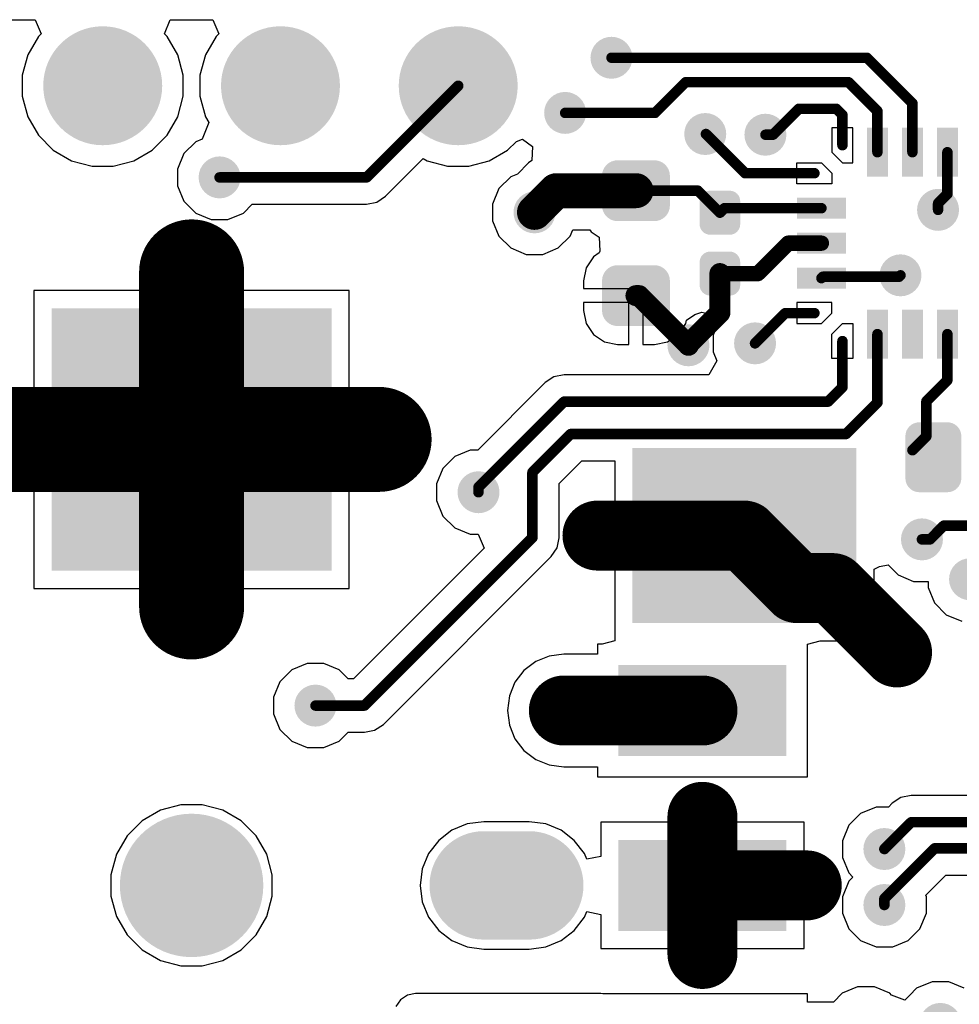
# Model space of a CAD drawing. Header units: inches. Extents: x 0.3 to 40.7, y 0.3 to 25.1.
# Tile 4 of 5: x 18 to 31.5, y 11 to 25.1. Entities that reach past the tile are written whole.
import ezdxf

# ---------------------------------------------------------------- set-up
doc = ezdxf.new("R2010")
doc.units = ezdxf.units.IN
for name, color, linetype in [('Pad Holes', 156, 'Continuous'), ('TOP', 1, 'Continuous'), ('Via Holes', 16, 'Continuous')]:
    doc.layers.add(name, color=color, linetype=linetype)

# ---------------------------------------------------------------- blocks, each defined once
blk = doc.blocks.new('CAP_0603_2380')
at = {"layer": 'TOP'}
h = blk.add_hatch(color=1, dxfattribs=at)
edge = h.paths.add_edge_path()
edge.add_arc((-0.537, -0.263), 0.222, 270, 360)
edge.add_line((-0.315, -0.263), (-0.315, 0.263))
edge.add_arc((-0.537, 0.263), 0.222, 0, 90)
edge.add_line((-0.537, 0.485), (-0.963, 0.485))
edge.add_arc((-0.963, 0.263), 0.222, 90, 180)
edge.add_line((-1.185, 0.263), (-1.185, -0.263))
edge.add_arc((-0.963, -0.263), 0.222, 180, 270)
edge.add_line((-0.963, -0.485), (-0.537, -0.485))
h = blk.add_hatch(color=1, dxfattribs=at)
edge = h.paths.add_edge_path()
edge.add_arc((0.537, 0.263), 0.222, 90, 180)
edge.add_line((0.315, 0.263), (0.315, -0.263))
edge.add_arc((0.537, -0.263), 0.222, 180, 270)
edge.add_line((0.537, -0.485), (0.963, -0.485))
edge.add_arc((0.963, -0.263), 0.222, 270, 360)
edge.add_line((1.185, -0.263), (1.185, 0.263))
edge.add_arc((0.963, 0.263), 0.222, 0, 90)
edge.add_line((0.963, 0.485), (0.537, 0.485))
blk = doc.blocks.new('CAP_0402_2381')
at = {"layer": 'TOP'}
h = blk.add_hatch(color=1, dxfattribs=at)
edge = h.paths.add_edge_path()
edge.add_arc((-0.271, -0.139), 0.151, 270, 360)
edge.add_line((-0.12, -0.139), (-0.12, 0.139))
edge.add_arc((-0.271, 0.139), 0.151, 0, 90)
edge.add_line((-0.271, 0.29), (-0.599, 0.29))
edge.add_arc((-0.599, 0.139), 0.151, 90, 180)
edge.add_line((-0.75, 0.139), (-0.75, -0.139))
edge.add_arc((-0.599, -0.139), 0.151, 180, 270)
edge.add_line((-0.599, -0.29), (-0.271, -0.29))
h = blk.add_hatch(color=1, dxfattribs=at)
edge = h.paths.add_edge_path()
edge.add_arc((0.271, 0.139), 0.151, 90, 180)
edge.add_line((0.12, 0.139), (0.12, -0.139))
edge.add_arc((0.271, -0.139), 0.151, 180, 270)
edge.add_line((0.271, -0.29), (0.599, -0.29))
edge.add_arc((0.599, -0.139), 0.151, 270, 360)
edge.add_line((0.75, -0.139), (0.75, 0.139))
edge.add_arc((0.599, 0.139), 0.151, 0, 90)
edge.add_line((0.599, 0.29), (0.271, 0.29))
blk = doc.blocks.new('UFQFPN20_2388')
at = {"layer": 'TOP'}
for points in [[(-0.65, 1.65), (-0.35, 1.65), (-0.35, 0.95), (-0.65, 0.95)], [(-0.15, 1.65), (0.15, 1.65), (0.15, 0.95), (-0.15, 0.95)], [(0.35, 1.65), (0.65, 1.65), (0.65, 0.95), (0.35, 0.95)], [(-1.65, 0.35), (-1.65, 0.65), (-0.95, 0.65), (-0.95, 0.35)], [(0.95, 0.35), (0.95, 0.65), (1.65, 0.65), (1.65, 0.35)], [(-1.65, -0.15), (-1.65, 0.15), (-0.95, 0.15), (-0.95, -0.15)], [(0.95, -0.15), (0.95, 0.15), (1.65, 0.15), (1.65, -0.15)], [(-1.65, -0.65), (-1.65, -0.35), (-0.95, -0.35), (-0.95, -0.65)], [(0.95, -0.65), (0.95, -0.35), (1.65, -0.35), (1.65, -0.65)], [(-0.65, -0.95), (-0.35, -0.95), (-0.35, -1.65), (-0.65, -1.65)], [(-0.15, -0.95), (0.15, -0.95), (0.15, -1.65), (-0.15, -1.65)], [(0.35, -0.95), (0.65, -0.95), (0.65, -1.65), (0.35, -1.65)]]:
    blk.add_hatch(color=1, dxfattribs=at).paths.add_polyline_path(points)
for p, q in [((-1.15, 1.65), (-1.15, 1.3)), ((-0.85, 1.65), (-1.15, 1.65)), ((-0.85, 1.15), (-0.85, 1.65)), ((0.85, 1.15), (0.85, 1.65)), ((0.85, 1.65), (1.15, 1.65)), ((1.15, 1.65), (1.15, 1.3)), ((-1.15, 1.3), (-1, 1.15)), ((1.15, 1.3), (1, 1.15)), ((-1.65, 0.85), (-1.65, 1.15)), ((-1.65, 1.15), (-1.3, 1.15)), ((-1.3, 1.15), (-1.15, 1)), ((-1, 1.15), (-0.85, 1.15)), ((1, 1.15), (0.85, 1.15)), ((1.15, 1), (1.3, 1.15)), ((1.3, 1.15), (1.65, 1.15)), ((1.65, 1.15), (1.65, 0.85)), ((-1.15, 1), (-1.15, 0.85)), ((1.15, 0.85), (1.15, 1)), ((-1.15, 0.85), (-1.65, 0.85)), ((1.65, 0.85), (1.15, 0.85)), ((-1.15, -0.85), (-1.65, -0.85)), ((-1.65, -0.85), (-1.65, -1.15)), ((-1.15, -1), (-1.15, -0.85)), ((1.15, -0.85), (1.65, -0.85)), ((1.15, -1), (1.15, -0.85)), ((1.65, -0.85), (1.65, -1.15)), ((-1.3, -1.15), (-1.15, -1)), ((1.3, -1.15), (1.15, -1)), ((-1.65, -1.15), (-1.3, -1.15)), ((-1.15, -1.3), (-1, -1.15)), ((-1, -1.15), (-0.85, -1.15)), ((-0.85, -1.15), (-0.85, -1.65)), ((0.85, -1.65), (0.85, -1.15)), ((0.85, -1.15), (1, -1.15)), ((1, -1.15), (1.15, -1.3)), ((1.65, -1.15), (1.3, -1.15)), ((-1.15, -1.65), (-1.15, -1.3)), ((1.15, -1.3), (1.15, -1.65)), ((-0.85, -1.65), (-1.15, -1.65)), ((1.15, -1.65), (0.85, -1.65))]:
    blk.add_line(p, q, dxfattribs=at)
blk = doc.blocks.new('PEC11J_9215F_S0015_2410')
at = {"layer": 'Pad Holes'}
h = blk.add_hatch(color=7, dxfattribs=at)
edge = h.paths.add_edge_path()
edge.add_arc((0, 0), 1.025, 0, 360)
h = blk.add_hatch(color=7, dxfattribs=at)
edge = h.paths.add_edge_path()
edge.add_arc((0, -4.825), 0.775, 180, 360)
edge.add_line((0.775, -4.825), (0.775, -4.175))
edge.add_arc((0, -4.175), 0.775, 0, 180)
edge.add_line((-0.775, -4.175), (-0.775, -4.825))
at = {"layer": 'TOP'}
for points in [[(4.5, 2), (8.25, 2), (8.25, -2), (4.5, -2)], [(-0.65, -6.1), (0.65, -6.1), (0.65, -8.5), (-0.65, -8.5)], [(1.85, -6.1), (3.15, -6.1), (3.15, -8.5), (1.85, -8.5)], [(3.75, -6.3), (6.25, -6.3), (6.25, -9.5), (3.75, -9.5)]]:
    blk.add_hatch(color=1, dxfattribs=at).paths.add_polyline_path(points)
h = blk.add_hatch(color=1, dxfattribs=at)
edge = h.paths.add_edge_path()
edge.add_arc((0, 0), 0.25, 0, 360)
h = blk.add_hatch(color=1, dxfattribs=at)
edge = h.paths.add_edge_path()
edge.add_arc((0, -4.5), 0.25, 0, 360)
blk = doc.blocks.new('PIN_HEADER_2_54___VERT__1_4POS_F_________1_2411')
at = {"layer": 'Pad Holes'}
h = blk.add_hatch(color=7, dxfattribs=at)
edge = h.paths.add_edge_path()
edge.add_arc((-3.81, 0), 0.5, 0, 360)
h = blk.add_hatch(color=7, dxfattribs=at)
edge = h.paths.add_edge_path()
edge.add_arc((-1.27, 0), 0.5, 0, 360)
h = blk.add_hatch(color=7, dxfattribs=at)
edge = h.paths.add_edge_path()
edge.add_arc((1.27, 0), 0.5, 0, 360)
h = blk.add_hatch(color=7, dxfattribs=at)
edge = h.paths.add_edge_path()
edge.add_arc((3.81, 0), 0.5, 0, 360)
at = {"layer": 'TOP'}
h = blk.add_hatch(color=1, dxfattribs=at)
edge = h.paths.add_edge_path()
edge.add_arc((-3.81, 0), 0.85, 0, 360)
h = blk.add_hatch(color=1, dxfattribs=at)
edge = h.paths.add_edge_path()
edge.add_arc((-1.27, 0), 0.85, 0, 360)
h = blk.add_hatch(color=1, dxfattribs=at)
edge = h.paths.add_edge_path()
edge.add_arc((1.27, 0), 0.85, 0, 360)
h = blk.add_hatch(color=1, dxfattribs=at)
edge = h.paths.add_edge_path()
edge.add_arc((3.81, 0), 0.85, 0, 360)

msp = doc.modelspace()

# ---------------------------------------------------------------- hatches: boundary and pattern name
at = {"layer": 'TOP'}
h = msp.add_hatch(color=1, dxfattribs=at)
edge = h.paths.add_edge_path()
edge.add_arc((26.5, 24.51), 0.3, 0, 360)
h = msp.add_hatch(color=1, dxfattribs=at)
edge = h.paths.add_edge_path()
edge.add_arc((25.838, 23.722), 0.3, 0, 360)
h = msp.add_hatch(color=1, dxfattribs=at)
edge = h.paths.add_edge_path()
edge.add_arc((27.84, 23.42), 0.3, 0, 360)
h = msp.add_hatch(color=1, dxfattribs=at)
edge = h.paths.add_edge_path()
edge.add_arc((28.7, 23.41), 0.3, 0, 360)
h = msp.add_hatch(color=1, dxfattribs=at)
edge = h.paths.add_edge_path()
edge.add_arc((20.9, 22.8), 0.3, 0, 360)
h = msp.add_hatch(color=1, dxfattribs=at)
edge = h.paths.add_edge_path()
edge.add_arc((25.4, 22.3), 0.3, 0, 360)
h = msp.add_hatch(color=1, dxfattribs=at)
edge = h.paths.add_edge_path()
edge.add_arc((31.167, 22.336), 0.3, 0, 360)
h = msp.add_hatch(color=1, dxfattribs=at)
edge = h.paths.add_edge_path()
edge.add_arc((30.63, 21.4), 0.3, 0, 360)
h = msp.add_hatch(color=1, dxfattribs=at)
edge = h.paths.add_edge_path()
edge.add_arc((27.6, 20.4), 0.3, 0, 360)
h = msp.add_hatch(color=1, dxfattribs=at)
edge = h.paths.add_edge_path()
edge.add_arc((28.552, 20.428), 0.3, 0, 360)
h = msp.add_hatch(color=1, dxfattribs=at)
edge = h.paths.add_edge_path()
edge.add_arc((30.9, 19.1), 0.2, 90, 180)
edge.add_line((30.7, 19.1), (30.7, 18.5))
edge.add_arc((30.9, 18.5), 0.2, 180, 270)
edge.add_line((30.9, 18.3), (31.3, 18.3))
edge.add_arc((31.3, 18.5), 0.2, 270, 360)
edge.add_line((31.5, 18.5), (31.5, 19.1))
edge.add_arc((31.3, 19.1), 0.2, 0, 90)
edge.add_line((31.3, 19.3), (30.9, 19.3))
h = msp.add_hatch(color=1, dxfattribs=at)
edge = h.paths.add_edge_path()
edge.add_arc((24.6, 18.3), 0.3, 0, 360)
h = msp.add_hatch(color=1, dxfattribs=at)
edge = h.paths.add_edge_path()
edge.add_arc((30.937, 17.626), 0.3, 0, 360)
h = msp.add_hatch(color=1, dxfattribs=at)
edge = h.paths.add_edge_path()
edge.add_arc((31.624, 17.056), 0.3, 0, 360)
h = msp.add_hatch(color=1, dxfattribs=at)
edge = h.paths.add_edge_path()
edge.add_arc((22.27, 15.25), 0.3, 0, 360)
h = msp.add_hatch(color=1, dxfattribs=at)
edge = h.paths.add_edge_path()
edge.add_arc((25.82, 15.18), 0.3, 0, 360)
h = msp.add_hatch(color=1, dxfattribs=at)
edge = h.paths.add_edge_path()
edge.add_arc((30.4, 13.2), 0.3, 0, 360)
h = msp.add_hatch(color=1, dxfattribs=at)
edge = h.paths.add_edge_path()
edge.add_arc((30.4, 12.4), 0.3, 0, 360)
h = msp.add_hatch(color=1, dxfattribs=at)
edge = h.paths.add_edge_path()
edge.add_arc((31.2, 10.7), 0.3, 0, 360)
at = {"layer": 'Via Holes'}
h = msp.add_hatch(color=7, dxfattribs=at)
edge = h.paths.add_edge_path()
edge.add_arc((26.5, 24.51), 0.15, 0, 360)
h = msp.add_hatch(color=7, dxfattribs=at)
edge = h.paths.add_edge_path()
edge.add_arc((25.838, 23.722), 0.15, 0, 360)
h = msp.add_hatch(color=7, dxfattribs=at)
edge = h.paths.add_edge_path()
edge.add_arc((27.84, 23.42), 0.15, 0, 360)
h = msp.add_hatch(color=7, dxfattribs=at)
edge = h.paths.add_edge_path()
edge.add_arc((28.7, 23.41), 0.15, 0, 360)
h = msp.add_hatch(color=7, dxfattribs=at)
edge = h.paths.add_edge_path()
edge.add_arc((20.9, 22.8), 0.15, 0, 360)
h = msp.add_hatch(color=7, dxfattribs=at)
edge = h.paths.add_edge_path()
edge.add_arc((25.4, 22.3), 0.15, 0, 360)
h = msp.add_hatch(color=7, dxfattribs=at)
edge = h.paths.add_edge_path()
edge.add_arc((31.167, 22.336), 0.15, 0, 360)
h = msp.add_hatch(color=7, dxfattribs=at)
edge = h.paths.add_edge_path()
edge.add_arc((30.63, 21.4), 0.15, 0, 360)
h = msp.add_hatch(color=7, dxfattribs=at)
edge = h.paths.add_edge_path()
edge.add_arc((27.6, 20.4), 0.15, 0, 360)
h = msp.add_hatch(color=7, dxfattribs=at)
edge = h.paths.add_edge_path()
edge.add_arc((28.552, 20.428), 0.15, 0, 360)
h = msp.add_hatch(color=7, dxfattribs=at)
edge = h.paths.add_edge_path()
edge.add_arc((24.6, 18.3), 0.15, 0, 360)
h = msp.add_hatch(color=7, dxfattribs=at)
edge = h.paths.add_edge_path()
edge.add_arc((30.937, 17.626), 0.15, 0, 360)
h = msp.add_hatch(color=7, dxfattribs=at)
edge = h.paths.add_edge_path()
edge.add_arc((22.27, 15.25), 0.15, 0, 360)
h = msp.add_hatch(color=7, dxfattribs=at)
edge = h.paths.add_edge_path()
edge.add_arc((25.82, 15.18), 0.15, 0, 360)
h = msp.add_hatch(color=7, dxfattribs=at)
edge = h.paths.add_edge_path()
edge.add_arc((30.4, 13.2), 0.15, 0, 360)
h = msp.add_hatch(color=7, dxfattribs=at)
edge = h.paths.add_edge_path()
edge.add_arc((30.4, 12.4), 0.15, 0, 360)

# ---------------------------------------------------------------- linework, layer by layer
at = {"layer": 'TOP'}
for p, q in [((17.59, 25.054), (18.265, 25.054)), ((18.265, 25.054), (18.348, 24.854)), ((20.112, 24.854), (20.195, 25.054)), ((20.195, 25.054), (20.805, 25.054)), ((20.805, 25.054), (20.888, 24.854)), ((18.31, 24.816), (18.158, 24.554)), ((18.348, 24.854), (18.31, 24.816)), ((20.15, 24.816), (20.112, 24.854)), ((20.302, 24.554), (20.15, 24.816)), ((20.85, 24.816), (20.698, 24.554)), ((20.888, 24.854), (20.85, 24.816)), ((18.158, 24.554), (18.08, 24.261)), ((20.38, 24.261), (20.302, 24.554)), ((20.698, 24.554), (20.62, 24.261)), ((18.08, 24.261), (18.08, 23.959)), ((20.38, 23.959), (20.38, 24.261)), ((20.62, 24.261), (20.62, 23.959)), ((18.08, 23.959), (18.158, 23.666)), ((20.302, 23.666), (20.38, 23.959)), ((20.62, 23.959), (20.698, 23.666)), ((18.158, 23.666), (18.31, 23.404)), ((20.15, 23.404), (20.302, 23.666)), ((20.698, 23.666), (20.745, 23.585)), ((20.745, 23.584), (20.652, 23.347)), ((20.745, 23.585), (20.745, 23.584)), ((18.31, 23.404), (18.524, 23.19)), ((19.936, 23.19), (20.15, 23.404)), ((20.56, 23.309), (20.391, 23.14)), ((20.652, 23.347), (20.56, 23.309)), ((25.016, 23.19), (25.141, 23.315)), ((25.141, 23.315), (25.227, 23.345)), ((25.227, 23.345), (25.373, 23.243)), ((25.373, 23.243), (25.364, 23.04)), ((18.524, 23.19), (18.786, 23.038)), ((19.674, 23.038), (19.936, 23.19)), ((20.391, 23.14), (20.3, 22.919)), ((24.754, 23.038), (25.016, 23.19)), ((18.786, 23.038), (19.079, 22.96)), ((19.079, 22.96), (19.381, 22.96)), ((19.381, 22.96), (19.674, 23.038)), ((23.27, 22.53), (23.811, 23.07)), ((23.811, 23.07), (23.866, 23.038)), ((23.866, 23.038), (24.159, 22.96)), ((24.159, 22.96), (24.461, 22.96)), ((24.461, 22.96), (24.754, 23.038)), ((25.313, 23.007), (25.155, 22.848)), ((25.364, 23.04), (25.313, 23.007)), ((20.3, 22.919), (20.3, 22.681)), ((25.06, 22.809), (24.891, 22.64)), ((25.155, 22.848), (25.06, 22.809)), ((20.3, 22.681), (20.391, 22.46)), ((23.146, 22.447), (23.27, 22.53)), ((24.891, 22.64), (24.8, 22.419)), ((20.391, 22.46), (20.56, 22.291)), ((21.24, 22.291), (21.366, 22.418)), ((21.366, 22.418), (23, 22.418)), ((23, 22.418), (23.146, 22.447)), ((24.8, 22.419), (24.8, 22.181)), ((20.56, 22.291), (20.781, 22.2)), ((21.019, 22.2), (21.24, 22.291)), ((20.781, 22.2), (21.019, 22.2)), ((24.8, 22.181), (24.891, 21.96)), ((24.891, 21.96), (25.06, 21.791)), ((25.74, 21.791), (25.909, 21.96)), ((25.909, 21.96), (25.946, 22.049)), ((25.946, 22.049), (26.192, 22.049)), ((26.192, 22.049), (26.211, 22.021)), ((26.211, 22.021), (26.325, 21.945)), ((26.325, 21.945), (26.333, 21.745)), ((25.06, 21.791), (25.281, 21.7)), ((25.281, 21.7), (25.519, 21.7)), ((25.519, 21.7), (25.74, 21.791)), ((26.326, 21.721), (26.244, 21.666)), ((26.333, 21.745), (26.326, 21.721)), ((26.244, 21.666), (26.139, 21.509)), ((26.139, 21.509), (26.102, 21.323)), ((26.102, 21.323), (26.102, 21.21)), ((20.4, 21.184), (18.246, 21.184)), ((18.246, 21.184), (18.246, 19.155)), ((20.4, 19.155), (20.4, 21.184)), ((22.754, 21.184), (20.6, 21.184)), ((20.6, 21.184), (20.6, 19.155)), ((22.754, 19.155), (22.754, 21.184)), ((26.102, 21.21), (26.85, 21.21)), ((26.85, 21.21), (26.85, 21.11)), ((26.75, 21.01), (26.102, 21.01)), ((26.102, 21.01), (26.102, 20.897)), ((26.75, 20.412), (26.75, 21.01)), ((26.85, 21.11), (26.95, 21.11)), ((26.95, 21.11), (26.95, 20.412)), ((26.102, 20.897), (26.139, 20.711)), ((27.571, 20.76), (27.692, 20.839)), ((27.692, 20.839), (27.792, 20.872)), ((27.792, 20.872), (27.87, 20.856)), ((27.87, 20.856), (27.951, 20.751)), ((26.139, 20.711), (26.244, 20.554)), ((27.456, 20.554), (27.561, 20.711)), ((27.561, 20.711), (27.571, 20.76)), ((27.951, 20.751), (27.994, 20.648)), ((26.244, 20.554), (26.401, 20.449)), ((27.299, 20.449), (27.456, 20.554)), ((27.994, 20.648), (27.952, 20.547)), ((26.401, 20.449), (26.587, 20.412)), ((26.587, 20.412), (26.75, 20.412)), ((26.95, 20.412), (27.113, 20.412)), ((27.113, 20.412), (27.299, 20.449)), ((27.952, 20.547), (27.952, 20.308)), ((27.952, 20.308), (28.006, 20.178)), ((28.006, 20.178), (27.892, 19.978)), ((25.553, 19.866), (24.588, 18.9)), ((25.677, 19.948), (25.553, 19.866)), ((25.823, 19.978), (25.677, 19.948)), ((27.892, 19.978), (25.823, 19.978)), ((18.246, 19.155), (20.4, 19.155)), ((20.6, 19.155), (22.754, 19.155)), ((20.4, 18.955), (18.246, 18.955)), ((18.246, 18.955), (18.246, 16.926)), ((20.4, 16.926), (20.4, 18.955)), ((22.754, 18.955), (20.6, 18.955)), ((20.6, 18.955), (20.6, 16.926)), ((22.754, 16.926), (22.754, 18.955)), ((24.481, 18.9), (24.26, 18.809)), ((24.588, 18.9), (24.481, 18.9)), ((24.26, 18.809), (24.091, 18.64)), ((25.752, 18.426), (26.076, 18.75)), ((26.076, 18.75), (26.546, 18.75)), ((26.546, 18.75), (26.546, 17.78)), ((24.091, 18.64), (24, 18.419)), ((24, 18.419), (24, 18.181)), ((25.752, 17.65), (25.752, 18.426)), ((24, 18.181), (24.091, 17.96)), ((24.091, 17.96), (24.26, 17.791)), ((24.26, 17.791), (24.481, 17.7)), ((26.546, 17.78), (28.4, 17.78)), ((28.4, 17.78), (28.4, 17.58)), ((24.481, 17.7), (24.596, 17.7)), ((24.596, 17.7), (24.679, 17.5)), ((25.723, 17.504), (25.752, 17.65)), ((24.679, 17.5), (22.812, 15.632)), ((25.64, 17.38), (25.723, 17.504)), ((28.4, 17.58), (26.546, 17.58)), ((26.546, 17.58), (26.546, 16.33)), ((23.24, 14.98), (25.64, 17.38)), ((30.254, 17.199), (30.331, 17.238)), ((30.254, 16.176), (30.254, 17.199)), ((30.331, 17.238), (30.454, 17.26)), ((30.454, 17.26), (30.597, 17.118)), ((30.597, 17.118), (30.817, 17.026)), ((18.246, 16.926), (20.4, 16.926)), ((20.6, 16.926), (22.754, 16.926)), ((30.817, 17.026), (31.024, 17.026)), ((31.024, 17.026), (31.024, 16.937)), ((31.024, 16.937), (31.115, 16.717)), ((31.115, 16.717), (31.284, 16.548)), ((31.284, 16.548), (31.505, 16.456)), ((26.546, 16.33), (26.546, 16.176)), ((26.365, 16.13), (26.3, 16.13)), ((26.3, 16.13), (26.3, 15.987)), ((26.546, 16.176), (26.365, 16.13)), ((29.3, 16.13), (29.481, 16.176)), ((29.3, 15.976), (29.3, 16.13)), ((29.481, 16.176), (30.254, 16.176)), ((25.611, 15.959), (25.417, 15.879)), ((25.82, 15.987), (25.611, 15.959)), ((26.3, 15.987), (25.82, 15.987)), ((29.3, 14.23), (29.3, 15.976)), ((22.151, 15.85), (21.93, 15.759)), ((22.389, 15.85), (22.151, 15.85)), ((22.61, 15.759), (22.389, 15.85)), ((25.417, 15.879), (25.249, 15.751)), ((21.93, 15.759), (21.761, 15.59)), ((22.736, 15.632), (22.61, 15.759)), ((22.812, 15.632), (22.736, 15.632)), ((25.249, 15.751), (25.121, 15.583)), ((21.761, 15.59), (21.67, 15.369)), ((25.121, 15.583), (25.041, 15.389)), ((21.67, 15.369), (21.67, 15.131)), ((25.041, 15.389), (25.013, 15.18)), ((21.67, 15.131), (21.761, 14.91)), ((25.013, 15.18), (25.041, 14.971)), ((23.116, 14.897), (23.24, 14.98)), ((25.041, 14.971), (25.121, 14.777)), ((21.761, 14.91), (21.93, 14.741)), ((22.61, 14.741), (22.736, 14.868)), ((22.736, 14.868), (22.97, 14.868)), ((22.97, 14.868), (23.116, 14.897)), ((21.93, 14.741), (22.151, 14.65)), ((22.151, 14.65), (22.389, 14.65)), ((22.389, 14.65), (22.61, 14.741)), ((25.121, 14.777), (25.249, 14.609)), ((25.249, 14.609), (25.417, 14.481)), ((25.417, 14.481), (25.611, 14.401)), ((25.611, 14.401), (25.82, 14.373)), ((25.82, 14.373), (26.3, 14.373)), ((26.3, 14.373), (26.3, 14.23)), ((26.3, 14.23), (29.3, 14.23)), ((30.637, 13.937), (30.513, 13.854)), ((30.783, 13.966), (30.637, 13.937)), ((33.883, 13.966), (30.783, 13.966)), ((20.348, 13.832), (20.055, 13.754)), ((20.652, 13.832), (20.348, 13.832)), ((20.945, 13.754), (20.652, 13.832)), ((30.281, 13.8), (30.06, 13.709)), ((30.459, 13.8), (30.281, 13.8)), ((30.513, 13.854), (30.459, 13.8)), ((20.055, 13.754), (19.793, 13.602)), ((21.207, 13.602), (20.945, 13.754)), ((30.06, 13.709), (29.891, 13.54)), ((19.793, 13.602), (19.578, 13.387)), ((21.422, 13.387), (21.207, 13.602)), ((24.44, 13.559), (24.22, 13.468)), ((24.675, 13.59), (24.44, 13.559)), ((25.325, 13.59), (24.675, 13.59)), ((25.56, 13.559), (25.325, 13.59)), ((25.78, 13.468), (25.56, 13.559)), ((27.7, 13.584), (26.346, 13.584)), ((26.346, 13.584), (26.346, 13.095)), ((27.7, 12.68), (27.7, 13.584)), ((29.254, 13.584), (27.9, 13.584)), ((27.9, 13.584), (27.9, 12.78)), ((29.254, 12.78), (29.254, 13.584)), ((29.891, 13.54), (29.8, 13.319)), ((19.578, 13.387), (19.427, 13.125)), ((21.574, 13.125), (21.422, 13.387)), ((24.22, 13.468), (24.032, 13.323)), ((25.968, 13.323), (25.78, 13.468)), ((24.032, 13.323), (23.887, 13.135)), ((26.113, 13.135), (25.968, 13.323)), ((29.8, 13.319), (29.8, 13.081)), ((19.427, 13.125), (19.348, 12.832)), ((21.652, 12.832), (21.574, 13.125)), ((23.887, 13.135), (23.796, 12.915)), ((26.146, 13.055), (26.113, 13.135)), ((26.346, 13.095), (26.146, 13.055)), ((29.8, 13.081), (29.891, 12.86)), ((19.348, 12.832), (19.348, 12.528)), ((21.652, 12.528), (21.652, 12.832)), ((23.796, 12.915), (23.765, 12.68)), ((29.891, 12.86), (29.951, 12.8)), ((30.991, 12.541), (31.278, 12.828)), ((31.278, 12.828), (33.604, 12.828)), ((23.765, 12.68), (23.796, 12.445)), ((27.7, 11.776), (27.7, 12.68)), ((27.9, 12.78), (29.254, 12.78)), ((29.891, 12.74), (29.8, 12.519)), ((29.951, 12.8), (29.891, 12.74)), ((19.348, 12.528), (19.427, 12.235)), ((21.574, 12.235), (21.652, 12.528)), ((29.254, 12.58), (27.9, 12.58)), ((27.9, 12.58), (27.9, 11.776)), ((29.254, 11.776), (29.254, 12.58)), ((31, 12.519), (30.991, 12.541)), ((23.796, 12.445), (23.887, 12.225)), ((29.8, 12.519), (29.8, 12.281)), ((31, 12.281), (31, 12.519)), ((26.113, 12.225), (26.146, 12.305)), ((26.146, 12.305), (26.346, 12.265)), ((26.346, 12.265), (26.346, 11.776)), ((29.8, 12.281), (29.891, 12.06)), ((30.909, 12.06), (31, 12.281)), ((19.427, 12.235), (19.578, 11.973)), ((21.422, 11.973), (21.574, 12.235)), ((23.887, 12.225), (24.032, 12.037)), ((25.968, 12.037), (26.113, 12.225)), ((19.578, 11.973), (19.793, 11.758)), ((21.207, 11.758), (21.422, 11.973)), ((24.032, 12.037), (24.22, 11.892)), ((25.78, 11.892), (25.968, 12.037)), ((29.891, 12.06), (30.06, 11.891)), ((30.74, 11.891), (30.909, 12.06)), ((24.22, 11.892), (24.44, 11.801)), ((25.56, 11.801), (25.78, 11.892)), ((30.06, 11.891), (30.281, 11.8)), ((30.519, 11.8), (30.74, 11.891)), ((19.793, 11.758), (20.055, 11.607)), ((20.945, 11.607), (21.207, 11.758)), ((24.44, 11.801), (24.675, 11.77)), ((24.675, 11.77), (25.325, 11.77)), ((25.325, 11.77), (25.56, 11.801)), ((26.346, 11.776), (27.7, 11.776)), ((27.9, 11.776), (29.254, 11.776)), ((30.281, 11.8), (30.519, 11.8)), ((20.055, 11.607), (20.348, 11.528)), ((20.652, 11.528), (20.945, 11.607)), ((20.348, 11.528), (20.652, 11.528)), ((31.081, 11.3), (30.86, 11.209)), ((31.319, 11.3), (31.081, 11.3)), ((31.54, 11.209), (31.319, 11.3)), ((23.7, 11.136), (23.583, 11.113)), ((26.346, 11.136), (23.7, 11.136)), ((26.376, 11.13), (26.346, 11.136)), ((29.3, 11.13), (26.376, 11.13)), ((29.3, 11.012), (29.3, 11.13)), ((29.798, 11.138), (29.671, 11.012)), ((30.018, 11.229), (29.798, 11.138)), ((30.257, 11.229), (30.018, 11.229)), ((30.477, 11.138), (30.257, 11.229)), ((30.504, 11.111), (30.477, 11.138)), ((30.86, 11.209), (30.764, 11.113)), ((23.484, 11.046), (23.417, 10.947)), ((23.583, 11.113), (23.484, 11.046)), ((29.671, 11.012), (29.3, 11.012)), ((30.691, 11.04), (30.504, 11.111)), ((30.764, 11.113), (30.691, 11.04))]:
    msp.add_line(p, q, dxfattribs=at)
for points, const_width in [([(26.5, 24.51), (30.151, 24.51)], 0.15), ([(30.151, 24.51), (30.8, 23.861)], 0.15), ([(27.122, 23.722), (27.56, 24.16)], 0.15), ([(27.56, 24.16), (29.888, 24.16)], 0.15), ([(29.888, 24.16), (30.3, 23.748)], 0.15), ([(23, 22.8), (24.31, 24.11)], 0.15), ([(30.8, 23.16), (30.8, 23.861)], 0.15), ([(25.838, 23.722), (27.122, 23.722)], 0.15), ([(28.808, 23.41), (29.178, 23.781)], 0.15), ([(29.178, 23.781), (29.712, 23.781)], 0.15), ([(29.712, 23.781), (29.8, 23.693)], 0.15), ([(30.3, 23.16), (30.3, 23.748)], 0.15), ([(29.8, 23.26), (29.8, 23.693)], 0.15), ([(27.85, 23.42), (28.41, 22.86)], 0.15), ([(28.7, 23.41), (28.808, 23.41)], 0.15), ([(31.3, 22.562), (31.3, 23.16)], 0.15), ([(20.9, 22.8), (23, 22.8)], 0.15), ([(25.4, 22.3), (25.71, 22.61)], 0.5), ([(25.71, 22.61), (26.85, 22.61)], 0.5), ([(28.41, 22.86), (29.4, 22.86)], 0.15), ([(26.85, 22.61), (27.735, 22.61)], 0.15), ([(27.735, 22.61), (28.05, 22.295)], 0.15), ([(31.167, 22.429), (31.3, 22.562)], 0.15), ([(28.05, 22.295), (28.115, 22.36)], 0.15), ([(28.115, 22.36), (29.5, 22.36)], 0.15), ([(31.167, 22.336), (31.167, 22.429)], 0.15), ([(20.5, 19.055), (20.5, 21.45)], 1.5), ([(28.592, 21.425), (29.027, 21.86)], 0.22), ([(29.027, 21.86), (29.5, 21.86)], 0.22), ([(28.05, 20.866), (28.05, 21.425)], 0.3), ([(28.05, 21.425), (28.592, 21.425)], 0.22), ([(29.5, 21.36), (29.52, 21.38)], 0.15), ([(29.52, 21.38), (30.61, 21.38)], 0.15), ([(30.61, 21.38), (30.63, 21.4)], 0.15), ([(26.85, 21.11), (26.895, 21.11)], 0.3), ([(26.895, 21.11), (27.6, 20.405)], 0.3), ([(27.6, 20.416), (28.05, 20.866)], 0.3), ([(28.552, 20.428), (28.984, 20.86)], 0.15), ([(28.984, 20.86), (29.4, 20.86)], 0.15), ([(27.6, 20.405), (27.6, 20.416)], 0.3), ([(27.6, 20.4), (27.6, 20.405)], 0.3), ([(30.3, 19.58), (30.3, 20.56)], 0.15), ([(31.3, 19.9), (31.3, 20.56)], 0.15), ([(29.8, 19.8), (29.8, 20.46)], 0.15), ([(29.595, 19.595), (29.8, 19.8)], 0.15), ([(31, 19.6), (31.3, 19.9)], 0.15), ([(17.82, 19.055), (20.5, 19.055)], 1.5), ([(20.5, 16.66), (20.5, 19.055)], 1.5), ([(20.5, 19.055), (23.18, 19.055)], 1.5), ([(24.6, 18.372), (25.823, 19.595)], 0.15), ([(25.823, 19.595), (29.595, 19.595)], 0.15), ([(29.852, 19.132), (30.3, 19.58)], 0.15), ([(31, 19.1), (31, 19.6)], 0.15), ([(25.37, 18.584), (25.918, 19.132)], 0.15), ([(25.918, 19.132), (29.852, 19.132)], 0.15), ([(30.8, 18.9), (31, 19.1)], 0.15), ([(25.37, 17.65), (25.37, 18.584)], 0.15), ([(24.6, 18.3), (24.6, 18.372)], 0.15), ([(26.3, 17.68), (28.4, 17.68)], 1), ([(28.4, 17.68), (29.15, 16.93)], 1), ([(31.053, 17.626), (31.249, 17.823)], 0.15), ([(31.249, 17.823), (32.466, 17.823)], 0.15), ([(22.97, 15.25), (25.37, 17.65)], 0.15), ([(30.937, 17.626), (31.053, 17.626)], 0.15), ([(29.15, 16.93), (29.661, 16.93)], 1), ([(29.661, 16.93), (30.581, 16.01)], 1), ([(30.581, 16.01), (30.581, 16.01)], 1), ([(25.82, 15.18), (27.8, 15.18)], 1), ([(22.27, 15.25), (22.97, 15.25)], 0.15), ([(27.8, 12.68), (27.8, 13.66)], 1), ([(30.4, 13.2), (30.783, 13.583)], 0.15), ([(30.783, 13.583), (34.041, 13.583)], 0.15), ([(30.4, 12.49), (31.12, 13.21)], 0.15), ([(31.12, 13.21), (35.696, 13.21)], 0.15), ([(27.8, 12.68), (29.291, 12.68)], 1), ([(27.8, 11.7), (27.8, 12.68)], 1), ([(30.4, 12.4), (30.4, 12.49)], 0.15)]:
    msp.add_lwpolyline(points, dxfattribs=dict(at, const_width=const_width))
for points, const_width in [([(26.463, 24.51, 1), (26.538, 24.51, 1)], 0.075), ([(30.113, 24.51, 1), (30.188, 24.51, 1)], 0.075), ([(30.113, 24.51, 1), (30.188, 24.51, 1)], 0.075), ([(27.523, 24.16, 1), (27.598, 24.16, 1)], 0.075), ([(27.523, 24.16, 1), (27.598, 24.16, 1)], 0.075), ([(29.851, 24.16, 1), (29.926, 24.16, 1)], 0.075), ([(29.851, 24.16, 1), (29.926, 24.16, 1)], 0.075), ([(24.273, 24.11, 1), (24.348, 24.11, 1)], 0.075), ([(30.763, 23.861, 1), (30.838, 23.861, 1)], 0.075), ([(30.763, 23.861, 1), (30.838, 23.861, 1)], 0.075), ([(25.801, 23.722, 1), (25.876, 23.722, 1)], 0.075), ([(27.085, 23.722, 1), (27.16, 23.722, 1)], 0.075), ([(27.085, 23.722, 1), (27.16, 23.722, 1)], 0.075), ([(29.141, 23.781, 1), (29.216, 23.781, 1)], 0.075), ([(29.141, 23.781, 1), (29.216, 23.781, 1)], 0.075), ([(29.675, 23.781, 1), (29.75, 23.781, 1)], 0.075), ([(29.675, 23.781, 1), (29.75, 23.781, 1)], 0.075), ([(30.263, 23.748, 1), (30.338, 23.748, 1)], 0.075), ([(30.263, 23.748, 1), (30.338, 23.748, 1)], 0.075), ([(29.763, 23.693, 1), (29.838, 23.693, 1)], 0.075), ([(29.763, 23.693, 1), (29.838, 23.693, 1)], 0.075), ([(27.812, 23.42, 1), (27.887, 23.42, 1)], 0.075), ([(28.663, 23.41, 1), (28.738, 23.41, 1)], 0.075), ([(28.77, 23.41, 1), (28.845, 23.41, 1)], 0.075), ([(28.77, 23.41, 1), (28.845, 23.41, 1)], 0.075), ([(29.763, 23.26, 1), (29.838, 23.26, 1)], 0.075), ([(30.263, 23.16, 1), (30.338, 23.16, 1)], 0.075), ([(30.763, 23.16, 1), (30.838, 23.16, 1)], 0.075), ([(31.263, 23.16, 1), (31.338, 23.16, 1)], 0.075), ([(20.862, 22.8, 1), (20.937, 22.8, 1)], 0.075), ([(22.963, 22.8, 1), (23.038, 22.8, 1)], 0.075), ([(22.963, 22.8, 1), (23.038, 22.8, 1)], 0.075), ([(25.585, 22.61, 1), (25.835, 22.61, 1)], 0.25), ([(25.585, 22.61, 1), (25.835, 22.61, 1)], 0.25), ([(26.725, 22.61, 1), (26.975, 22.61, 1)], 0.25), ([(28.372, 22.86, 1), (28.447, 22.86, 1)], 0.075), ([(28.372, 22.86, 1), (28.447, 22.86, 1)], 0.075), ([(29.363, 22.86, 1), (29.438, 22.86, 1)], 0.075), ([(26.813, 22.61, 1), (26.888, 22.61, 1)], 0.075), ([(27.698, 22.61, 1), (27.773, 22.61, 1)], 0.075), ([(27.698, 22.61, 1), (27.773, 22.61, 1)], 0.075), ([(25.275, 22.3, 1), (25.525, 22.3, 1)], 0.25), ([(31.263, 22.562, 1), (31.338, 22.562, 1)], 0.075), ([(31.263, 22.562, 1), (31.338, 22.562, 1)], 0.075), ([(28.078, 22.36, 1), (28.153, 22.36, 1)], 0.075), ([(28.078, 22.36, 1), (28.153, 22.36, 1)], 0.075), ([(29.463, 22.36, 1), (29.538, 22.36, 1)], 0.075), ([(31.13, 22.429, 1), (31.205, 22.429, 1)], 0.075), ([(31.13, 22.429, 1), (31.205, 22.429, 1)], 0.075), ([(31.13, 22.336, 1), (31.205, 22.336, 1)], 0.075), ([(28.013, 22.295, 1), (28.088, 22.295, 1)], 0.075), ([(28.013, 22.295, 1), (28.088, 22.295, 1)], 0.075), ([(20.125, 21.45, 1), (20.875, 21.45, 1)], 0.75), ([(28.972, 21.86, 1), (29.082, 21.86, 1)], 0.11), ([(28.972, 21.86, 1), (29.082, 21.86, 1)], 0.11), ([(29.445, 21.86, 1), (29.555, 21.86, 1)], 0.11), ([(27.975, 21.425, 1), (28.125, 21.425, 1)], 0.15), ([(27.995, 21.425, 1), (28.105, 21.425, 1)], 0.11), ([(28.537, 21.425, 1), (28.647, 21.425, 1)], 0.11), ([(28.537, 21.425, 1), (28.647, 21.425, 1)], 0.11), ([(29.463, 21.36, 1), (29.538, 21.36, 1)], 0.075), ([(29.483, 21.38, 1), (29.558, 21.38, 1)], 0.075), ([(29.483, 21.38, 1), (29.558, 21.38, 1)], 0.075), ([(30.573, 21.38, 1), (30.648, 21.38, 1)], 0.075), ([(30.573, 21.38, 1), (30.648, 21.38, 1)], 0.075), ([(30.593, 21.4, 1), (30.668, 21.4, 1)], 0.075), ([(26.775, 21.11, 1), (26.925, 21.11, 1)], 0.15), ([(26.82, 21.11, 1), (26.97, 21.11, 1)], 0.15), ([(26.82, 21.11, 1), (26.97, 21.11, 1)], 0.15), ([(27.975, 20.866, 1), (28.125, 20.866, 1)], 0.15), ([(27.975, 20.866, 1), (28.125, 20.866, 1)], 0.15), ([(28.947, 20.86, 1), (29.022, 20.86, 1)], 0.075), ([(28.947, 20.86, 1), (29.022, 20.86, 1)], 0.075), ([(29.363, 20.86, 1), (29.438, 20.86, 1)], 0.075), ([(27.525, 20.416, 1), (27.675, 20.416, 1)], 0.15), ([(27.525, 20.416, 1), (27.675, 20.416, 1)], 0.15), ([(27.525, 20.405, 1), (27.675, 20.405, 1)], 0.15), ([(27.525, 20.405, 1), (27.675, 20.405, 1)], 0.15), ([(27.525, 20.405, 1), (27.675, 20.405, 1)], 0.15), ([(27.525, 20.4, 1), (27.675, 20.4, 1)], 0.15), ([(30.263, 20.56, 1), (30.338, 20.56, 1)], 0.075), ([(31.263, 20.56, 1), (31.338, 20.56, 1)], 0.075), ([(28.514, 20.428, 1), (28.589, 20.428, 1)], 0.075), ([(29.763, 20.46, 1), (29.838, 20.46, 1)], 0.075), ([(29.763, 19.8, 1), (29.838, 19.8, 1)], 0.075), ([(29.763, 19.8, 1), (29.838, 19.8, 1)], 0.075), ([(31.263, 19.9, 1), (31.338, 19.9, 1)], 0.075), ([(31.263, 19.9, 1), (31.338, 19.9, 1)], 0.075), ([(17.445, 19.055, 1), (18.195, 19.055, 1)], 0.75), ([(20.125, 19.055, 1), (20.875, 19.055, 1)], 0.75), ([(20.125, 19.055, 1), (20.875, 19.055, 1)], 0.75), ([(20.125, 19.055, 1), (20.875, 19.055, 1)], 0.75), ([(20.125, 19.055, 1), (20.875, 19.055, 1)], 0.75), ([(22.805, 19.055, 1), (23.555, 19.055, 1)], 0.75), ([(25.786, 19.595, 1), (25.861, 19.595, 1)], 0.075), ([(25.786, 19.595, 1), (25.861, 19.595, 1)], 0.075), ([(29.558, 19.595, 1), (29.633, 19.595, 1)], 0.075), ([(29.558, 19.595, 1), (29.633, 19.595, 1)], 0.075), ([(30.263, 19.58, 1), (30.338, 19.58, 1)], 0.075), ([(30.263, 19.58, 1), (30.338, 19.58, 1)], 0.075), ([(30.963, 19.6, 1), (31.038, 19.6, 1)], 0.075), ([(30.963, 19.6, 1), (31.038, 19.6, 1)], 0.075), ([(25.88, 19.132, 1), (25.955, 19.132, 1)], 0.075), ([(25.88, 19.132, 1), (25.955, 19.132, 1)], 0.075), ([(29.815, 19.132, 1), (29.89, 19.132, 1)], 0.075), ([(29.815, 19.132, 1), (29.89, 19.132, 1)], 0.075), ([(30.963, 19.1, 1), (31.038, 19.1, 1)], 0.075), ([(30.963, 19.1, 1), (31.038, 19.1, 1)], 0.075), ([(30.763, 18.9, 1), (30.838, 18.9, 1)], 0.075), ([(25.333, 18.584, 1), (25.408, 18.584, 1)], 0.075), ([(25.333, 18.584, 1), (25.408, 18.584, 1)], 0.075), ([(24.562, 18.372, 1), (24.637, 18.372, 1)], 0.075), ([(24.562, 18.372, 1), (24.637, 18.372, 1)], 0.075), ([(24.562, 18.3, 1), (24.637, 18.3, 1)], 0.075), ([(26.05, 17.68, 1), (26.55, 17.68, 1)], 0.5), ([(28.15, 17.68, 1), (28.65, 17.68, 1)], 0.5), ([(28.15, 17.68, 1), (28.65, 17.68, 1)], 0.5), ([(31.212, 17.823, 1), (31.287, 17.823, 1)], 0.075), ([(31.212, 17.823, 1), (31.287, 17.823, 1)], 0.075), ([(25.333, 17.65, 1), (25.408, 17.65, 1)], 0.075), ([(25.333, 17.65, 1), (25.408, 17.65, 1)], 0.075), ([(30.899, 17.626, 1), (30.974, 17.626, 1)], 0.075), ([(31.015, 17.626, 1), (31.09, 17.626, 1)], 0.075), ([(31.015, 17.626, 1), (31.09, 17.626, 1)], 0.075), ([(20.125, 16.66, 1), (20.875, 16.66, 1)], 0.75), ([(28.9, 16.93, 1), (29.4, 16.93, 1)], 0.5), ([(28.9, 16.93, 1), (29.4, 16.93, 1)], 0.5), ([(29.411, 16.93, 1), (29.911, 16.93, 1)], 0.5), ([(29.411, 16.93, 1), (29.911, 16.93, 1)], 0.5), ([(30.331, 16.01, 1), (30.831, 16.01, 1)], 0.5), ([(30.331, 16.01, 1), (30.831, 16.01, 1)], 0.5), ([(30.331, 16.01, 1), (30.831, 16.01, 1)], 0.5), ([(25.57, 15.18, 1), (26.07, 15.18, 1)], 0.5), ([(27.55, 15.18, 1), (28.05, 15.18, 1)], 0.5), ([(22.233, 15.25, 1), (22.308, 15.25, 1)], 0.075), ([(22.933, 15.25, 1), (23.008, 15.25, 1)], 0.075), ([(22.933, 15.25, 1), (23.008, 15.25, 1)], 0.075), ([(27.55, 13.66, 1), (28.05, 13.66, 1)], 0.5), ([(30.746, 13.583, 1), (30.821, 13.583, 1)], 0.075), ([(30.746, 13.583, 1), (30.821, 13.583, 1)], 0.075), ([(30.362, 13.2, 1), (30.438, 13.2, 1)], 0.075), ([(31.082, 13.21, 1), (31.157, 13.21, 1)], 0.075), ([(31.082, 13.21, 1), (31.157, 13.21, 1)], 0.075), ([(27.55, 12.68, 1), (28.05, 12.68, 1)], 0.5), ([(27.55, 12.68, 1), (28.05, 12.68, 1)], 0.5), ([(27.55, 12.68, 1), (28.05, 12.68, 1)], 0.5), ([(29.041, 12.68, 1), (29.541, 12.68, 1)], 0.5), ([(30.362, 12.49, 1), (30.438, 12.49, 1)], 0.075), ([(30.362, 12.49, 1), (30.438, 12.49, 1)], 0.075), ([(30.362, 12.4, 1), (30.438, 12.4, 1)], 0.075), ([(27.55, 11.7, 1), (28.05, 11.7, 1)], 0.5)]:
    msp.add_lwpolyline(points, format="xyb", close=True, dxfattribs=dict(at, const_width=const_width))

# ---------------------------------------------------------------- block references
for name, p in [('PIN_HEADER_2_54___VERT__1_4POS_F_________1_2411', (20.5, 24.11)), ('UFQFPN20_2388', (30.8, 21.86))]:
    msp.add_blockref(name, p)
for name, p, rotation in [('CAP_0603_2380', (26.85, 21.86), 90), ('CAP_0402_2381', (28.05, 21.86), 270), ('PEC11J_9215F_S0015_2410', (20.5, 12.68), 90)]:
    msp.add_blockref(name, p, dxfattribs=dict(rotation=rotation))

doc.saveas('drawing.dxf')
